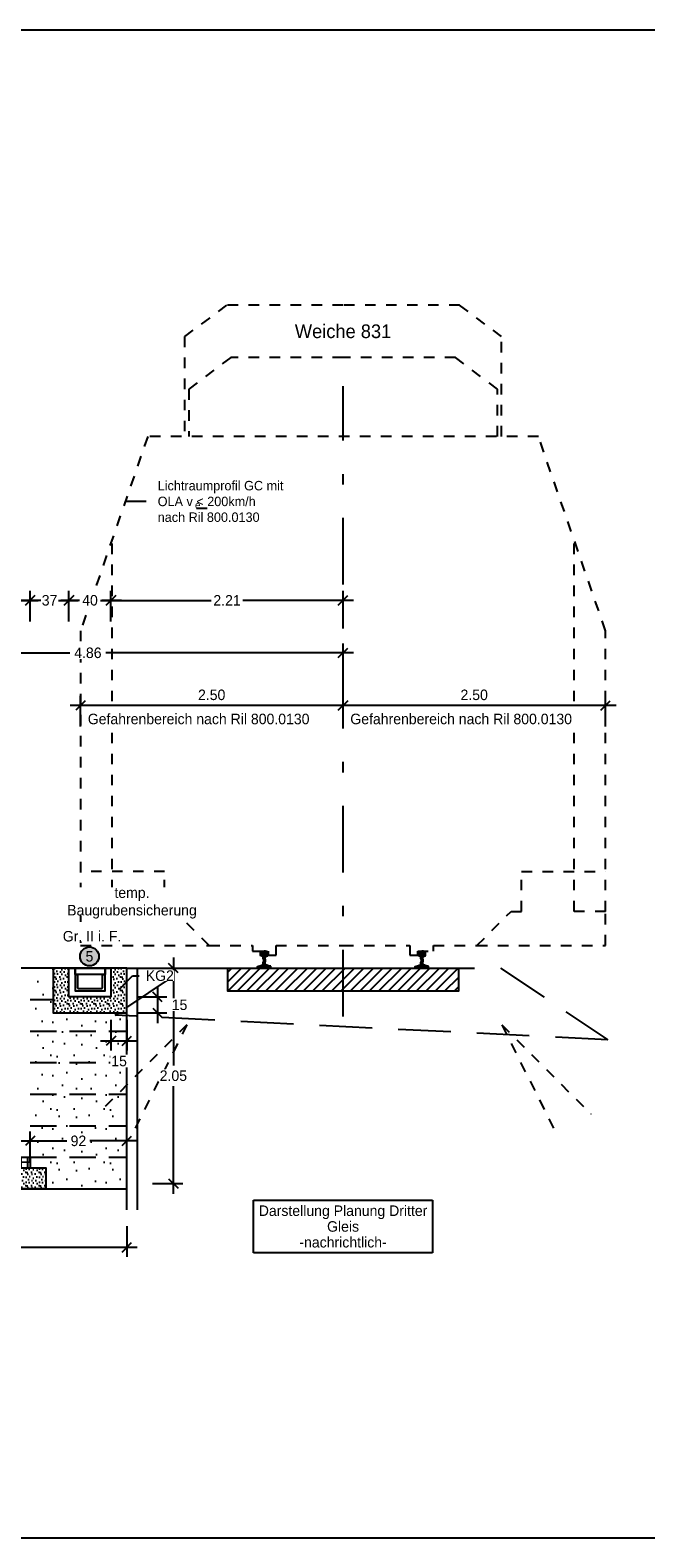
# Model space of a CAD drawing. Header units: metres. Extents: x -8 to 484, y -254 to 116.
# Tile 19 of 172: x 9.42 to 15.28, y 0 to 14.35. Entities that reach past the tile are written whole.
import ezdxf
from ezdxf import colors
from ezdxf.entities.mleader import LeaderData, LeaderLine
from ezdxf.math import Vec2, Vec3

# ---------------------------------------------------------------- set-up
doc = ezdxf.new("R2010")
doc.units = ezdxf.units.M
for name, pattern in [('GESTRICHELT', [0.75, 0.5, -0.25]), ('STRICHLINIE', [0.75, 0.5, -0.25]), ('STRICHPUNKT', [25.4, 12.7, -6.35, 0, -6.35])]:
    doc.linetypes.add(name, pattern=pattern)
doc.layers.add('GTU_A_Ansichtsfenster', color=6, linetype='Continuous', plot=False)
for name, color, linetype in [('GTU_A_Druckbereich', 7, 'STRICHPUNKT'), ('GTU_A_Gleisachse', 7, 'STRICHPUNKT'), ('GTU_A_Lichtraumprofil', 252, 'Continuous'), ('GTU_A_Texte', 7, 'Continuous'), ('GTU_B', 253, 'Continuous'), ('GTU_P', 1, 'Continuous'), ('GTU_P_Baugrube', 11, 'Continuous'), ('GTU_P_Baugrube_Bemaßung', 11, 'Continuous'), ('GTU_P_Baugrube_Beschriftung', 11, 'Continuous'), ('GTU_P_Bemaßung', 1, 'Continuous'), ('GTU_P_Beschriftung', 1, 'Continuous'), ('GTU_P_Dritter', 191, 'Continuous'), ('GTU_P_Dritter_Bemaßung', 191, 'Continuous'), ('GTU_P_Dritter_Beschriftung', 191, 'Continuous')]:
    doc.layers.add(name, color=color, linetype=linetype)
doc.styles.add('PROVI', font='PROVI.SHX')
doc.dimstyles.new('1zu50', dxfattribs={"dimscale": 0.5, "dimtxt": 0.2, "dimasz": 0.18, "dimexe": 0.18, "dimexo": 0.02, "dimgap": 0.09, "dimtad": 0, "dimtih": 1, "dimtoh": 1, "dimzin": 4, "dimdsep": 46, "dimtxsty": 'PROVI', "dimblk1": 'OBLIQUE', "dimblk2": 'OBLIQUE', "dimsah": 1, "dimcen": 0.3, "dimdle": 0.2, "dimclrd": 256, "dimclre": 256, "dimclrt": 256, "dimadec": 0, "dimazin": 0, "dimtfac": 1, "dimtdec": 4, "dimtofl": 0, "dimtmove": 2, "dimatfit": 3, "dimldrblk": 'NONE', "dimfxl": 0.4, "dimfxlon": 1, "dimtfill": 1, "dimtfillclr": 256, "dimtolj": 1, "dimtzin": 0, "dimlwd": -1, "dimlwe": -1, "dimarcsym": 0})
doc.dimstyles.new('1zu50 (cm)', dxfattribs={"dimscale": 0.5, "dimtxt": 0.2, "dimasz": 0.18, "dimexe": 0.18, "dimexo": 0.02, "dimgap": 0.09, "dimtad": 0, "dimtih": 1, "dimtoh": 1, "dimdec": 0, "dimlfac": 100, "dimzin": 4, "dimdsep": 46, "dimtxsty": 'PROVI', "dimblk1": 'OBLIQUE', "dimblk2": 'OBLIQUE', "dimsah": 1, "dimcen": 0.3, "dimdle": 0.2, "dimclrd": 256, "dimclre": 256, "dimclrt": 256, "dimadec": 0, "dimazin": 0, "dimtfac": 1, "dimtdec": 4, "dimtofl": 0, "dimtmove": 2, "dimatfit": 3, "dimldrblk": 'NONE', "dimfxl": 0.4, "dimfxlon": 1, "dimtfill": 1, "dimtfillclr": 256, "dimtolj": 1, "dimtzin": 0, "dimlwd": -1, "dimlwe": -1, "dimarcsym": 0})

# ---------------------------------------------------------------- blocks, each defined once
blk = doc.blocks.new('Lira_250m GC mit_Ola')
at = {"layer": 'GTU_A_Lichtraumprofil', "linetype": 'ByBlock', "lineweight": -3, "ltscale": 5}
blk.add_line((-1.125, 4.281), (-1.325, 4.281), dxfattribs=at)
at = {"layer": 'GTU_A_Lichtraumprofil', "linetype": 'STRICHLINIE', "ltscale": 0.2}
for points in [[(2.26, 4.9), (2.26, 5.85), (1.86, 6.15), (0.75, 6.15), (-0.36, 6.15), (-0.76, 5.85), (-0.76, 4.9)], [(2.22, 4.9), (2.22, 5.35), (1.82, 5.65), (0.75, 5.65), (-0.32, 5.65), (-0.72, 5.35), (-0.72, 4.9)], [(0.75, 0.055), (1.387, 0.055), (1.387, -0.038), (1.462, -0.038), (1.462, 0), (1.612, 0), (1.612, 0.055), (2.025, 0.055), (3.25, 0.055), (3.25, 0.38), (3.25, 3.05), (2.61, 4.9), (-1.11, 4.9), (-1.75, 3.05), (-1.75, 0.38), (-1.75, 0.055), (-0.525, 0.055), (-0.113, 0.055), (-0.113, 0), (0.037, 0), (0.037, -0.038), (0.112, -0.038), (0.112, 0.055), (0.75, 0.055)], [(-1.75, 0.38), (-1.45, 0.38), (-1.45, 3.917)], [(3.25, 0.38), (2.95, 0.38), (2.95, 3.917)], [(-0.525, 0.055), (-0.85, 0.38), (-0.95, 0.38), (-0.95, 0.76), (-1.75, 0.76)], [(2.025, 0.055), (2.35, 0.38), (2.45, 0.38), (2.45, 0.76), (3.25, 0.76)]]:
    blk.add_lwpolyline(points, dxfattribs=at)
at = {"layer": 'GTU_A_Lichtraumprofil', "insert": (-1.015, 4.281), "char_height": 0.09, "width": 1.37529, "attachment_point": 4, "style": 'PROVI', "bg_fill": 3, "box_fill_scale": 1, "bg_fill_color": 256, "bg_fill_true_color": 13158600, "bg_fill_transparency": 0}
blk.add_mtext('Lichtraumprofil GC mit OLA v {\\L<} 200km/h\\Pnach Ril 800.0130', dxfattribs=at)
at = {"layer": 'GTU_A_Lichtraumprofil', "insert": (-0.66, 4.246), "char_height": 0.07, "width": 0.01827, "attachment_point": 4, "style": 'PROVI'}
blk.add_mtext('e', dxfattribs=at)
blk = doc.blocks.new('S54')
at = {"color": 0}
for p, q in [((-0.034, 0.119), (0.002, 0.154)), ((-0.034, 0.128), (-0.007, 0.154)), ((-0.034, 0.14), (-0.032, 0.145)), ((-0.034, 0.136), (-0.016, 0.153)), ((-0.032, 0.111), (0.011, 0.154)), ((-0.032, 0.145), (-0.031, 0.147)), ((-0.031, 0.147), (-0.03, 0.149)), ((-0.03, 0.149), (-0.028, 0.151)), ((-0.028, 0.151), (-0.025, 0.152)), ((-0.026, 0.109), (0.019, 0.153)), ((-0.025, 0.152), (-0.024, 0.152)), ((-0.024, 0.152), (-0.021, 0.153)), ((-0.021, 0.153), (-0.017, 0.153)), ((-0.019, 0.106), (0.026, 0.151)), ((-0.017, 0.153), (-0.014, 0.154)), ((-0.014, 0.154), (-0.01, 0.154)), ((-0.013, 0.103), (0.031, 0.148)), ((-0.01, 0.154), (-0.006, 0.154)), ((-0.006, 0.154), (-0.003, 0.154)), ((-0.003, 0.154), (0, 0.154)), ((0.003, 0.154), (0, 0.154)), ((0.006, 0.154), (0.003, 0.154)), ((0.01, 0.154), (0.006, 0.154)), ((0.014, 0.154), (0.01, 0.154)), ((0.017, 0.153), (0.014, 0.154)), ((0.021, 0.153), (0.017, 0.153)), ((0.024, 0.152), (0.021, 0.153)), ((0.025, 0.152), (0.024, 0.152)), ((0.028, 0.151), (0.025, 0.152)), ((0.03, 0.149), (0.028, 0.151)), ((0.031, 0.147), (0.03, 0.149)), ((0.032, 0.145), (0.031, 0.147)), ((0.033, 0.14), (0.032, 0.145)), ((-0.063, 0.001), (-0.051, 0.013)), ((-0.063, 0.01), (-0.062, 0.011)), ((-0.063, 0), (-0.063, 0.01)), ((-0.063, 0), (0.062, 0)), ((-0.062, 0.011), (-0.061, 0.012)), ((-0.061, 0.012), (-0.06, 0.012)), ((-0.06, 0.012), (-0.045, 0.013)), ((-0.055, 0), (-0.04, 0.015)), ((-0.046, 0), (-0.026, 0.02)), ((-0.045, 0.013), (-0.042, 0.014)), ((-0.042, 0.014), (-0.016, 0.024)), ((-0.037, 0), (0.009, 0.046)), ((-0.034, 0.116), (-0.034, 0.14)), ((-0.033, 0.112), (-0.034, 0.116)), ((-0.033, 0.111), (-0.033, 0.112)), ((-0.031, 0.111), (-0.033, 0.111)), ((-0.015, 0.105), (-0.031, 0.111)), ((-0.028, 0), (0.01, 0.038)), ((-0.019, 0), (0.011, 0.031)), ((-0.016, 0.024), (-0.014, 0.025)), ((-0.014, 0.104), (-0.015, 0.105)), ((-0.013, 0.103), (-0.014, 0.104)), ((-0.014, 0.025), (-0.012, 0.026)), ((-0.012, 0.102), (-0.013, 0.103)), ((-0.011, 0.1), (-0.012, 0.102)), ((-0.012, 0.027), (-0.011, 0.031)), ((-0.012, 0.026), (-0.012, 0.027)), ((-0.011, 0.097), (0.033, 0.141)), ((-0.01, 0.097), (-0.011, 0.1)), ((-0.011, 0.031), (-0.01, 0.038)), ((-0.011, 0), (0.014, 0.025)), ((-0.01, 0.095), (-0.01, 0.097)), ((-0.009, 0.091), (-0.01, 0.095)), ((-0.01, 0.036), (0.008, 0.054)), ((-0.01, 0.038), (-0.009, 0.046)), ((-0.009, 0.09), (0.033, 0.133)), ((-0.009, 0.085), (-0.009, 0.091)), ((-0.008, 0.079), (-0.009, 0.085)), ((-0.009, 0.046), (0.008, 0.063)), ((-0.009, 0.046), (-0.008, 0.053)), ((-0.008, 0.082), (0.033, 0.124)), ((-0.008, 0.073), (0.009, 0.091)), ((-0.008, 0.065), (0.008, 0.081)), ((-0.008, 0.079), (-0.008, 0.053)), ((-0.008, 0.056), (0.008, 0.072)), ((-0.002, 0), (0.02, 0.022)), ((0.007, 0), (0.027, 0.02)), ((0.008, 0.079), (0.009, 0.085)), ((0.008, 0.079), (0.008, 0.053)), ((0.009, 0.046), (0.008, 0.053)), ((0.009, 0.091), (0.01, 0.095)), ((0.009, 0.085), (0.009, 0.091)), ((0.01, 0.038), (0.009, 0.046)), ((0.01, 0.097), (0.011, 0.1)), ((0.01, 0.095), (0.01, 0.097)), ((0.011, 0.031), (0.01, 0.038)), ((0.011, 0.1), (0.012, 0.102)), ((0.012, 0.027), (0.011, 0.031)), ((0.012, 0.102), (0.013, 0.103)), ((0.012, 0.026), (0.012, 0.027)), ((0.014, 0.025), (0.012, 0.026)), ((0.013, 0.103), (0.014, 0.104)), ((0.014, 0.104), (0.015, 0.105)), ((0.016, 0.024), (0.014, 0.025)), ((0.015, 0.105), (0.031, 0.111)), ((0.042, 0.014), (0.016, 0.024)), ((0.016, 0), (0.033, 0.017)), ((0.025, 0), (0.04, 0.015)), ((0.028, 0.109), (0.033, 0.115)), ((0.031, 0.111), (0.033, 0.111)), ((0.033, 0.116), (0.033, 0.14)), ((0.033, 0.112), (0.033, 0.116)), ((0.033, 0.111), (0.033, 0.112)), ((0.034, 0), (0.046, 0.013)), ((0.045, 0.013), (0.042, 0.014)), ((0.042, 0), (0.054, 0.012)), ((0.06, 0.012), (0.045, 0.013)), ((0.061, 0.012), (0.06, 0.012)), ((0.06, 0), (0.062, 0.003)), ((0.062, 0.011), (0.061, 0.012)), ((0.062, 0.01), (0.062, 0.011)), ((0.062, 0.011), (0.062, 0.011)), ((0.062, 0), (0.062, 0.01))]:
    blk.add_line(p, q, dxfattribs=at)
blk = doc.blocks.new('Druckbereich')
at = {"layer": 'GTU_A_Druckbereich', "linetype": 'STRICHLINIE', "ltscale": 0.2}
for p, q in [((-0.738, -0.7), (-1.586, -1.549)), ((-0.738, -0.7), (-1.274, -1.773)), ((2.262, -0.7), (3.111, -1.549)), ((2.262, -0.7), (2.799, -1.773))]:
    blk.add_line(p, q, dxfattribs=at)
blk = doc.blocks.new('_OBLIQUE')
at = {"color": 0, "linetype": 'ByBlock'}
blk.add_line((-0.5, -0.5), (0.5, 0.5), dxfattribs=at)
blk = doc.blocks.new('*D154')
at = {"layer": 'Defpoints', "color": 0, "linetype": 'Continuous'}
for p in [(12.395, 7.923), (12.395, 5.638), (14.895, 5.638)]:
    blk.add_point(p, dxfattribs=at)
at = {"layer": 'GTU_P_Dritter_Bemaßung'}
for p, q in [((14.995, 7.923), (12.295, 7.923)), ((12.395, 7.723), (12.395, 8.013)), ((14.895, 7.723), (14.895, 8.013))]:
    blk.add_line(p, q, dxfattribs=at)
at = {"layer": 'GTU_P_Dritter_Bemaßung', "linetype": 'Continuous', "xscale": 0.09, "yscale": 0.09, "zscale": 0.09, "rotation": 180}
blk.add_blockref('_OBLIQUE', (12.395, 7.923), dxfattribs=at)
at = {"layer": 'GTU_P_Dritter_Bemaßung', "linetype": 'Continuous', "xscale": 0.09, "yscale": 0.09, "zscale": 0.09}
blk.add_blockref('_OBLIQUE', (14.895, 7.923), dxfattribs=at)
at = {"layer": 'GTU_P_Dritter_Bemaßung', "linetype": 'Continuous', "insert": (13.644, 8.023), "char_height": 0.1, "attachment_point": 5, "style": 'PROVI', "bg_fill": 3, "box_fill_scale": 1.1, "bg_fill_color": 256, "bg_fill_true_color": 13158600, "bg_fill_transparency": 0}
blk.add_mtext('\\A1;2.50', dxfattribs=at)
blk = doc.blocks.new('_None')
blk = doc.blocks.new('*D155')
at = {"layer": 'Defpoints', "color": 0, "linetype": 'Continuous'}
for p in [(12.395, 8.423), (7.535, 5.453), (12.395, 5.423)]:
    blk.add_point(p, dxfattribs=at)
at = {"layer": 'GTU_P_Dritter_Bemaßung', "linetype": 'Continuous'}
for p, q in [((7.535, 8.223), (7.535, 8.513)), ((12.395, 8.223), (12.395, 8.513)), ((7.435, 8.423), (9.794, 8.423)), ((12.495, 8.423), (10.136, 8.423))]:
    blk.add_line(p, q, dxfattribs=at)
at = {"layer": 'GTU_P_Dritter_Bemaßung', "linetype": 'Continuous', "xscale": 0.09, "yscale": 0.09, "zscale": 0.09, "rotation": 180}
blk.add_blockref('_OBLIQUE', (7.535, 8.423), dxfattribs=at)
at = {"layer": 'GTU_P_Dritter_Bemaßung', "linetype": 'Continuous', "xscale": 0.09, "yscale": 0.09, "zscale": 0.09}
blk.add_blockref('_OBLIQUE', (12.395, 8.423), dxfattribs=at)
at = {"layer": 'GTU_P_Dritter_Bemaßung', "linetype": 'Continuous', "insert": (9.965, 8.423), "char_height": 0.1, "attachment_point": 5, "style": 'PROVI', "bg_fill": 3, "box_fill_scale": 1.1, "bg_fill_color": 256, "bg_fill_true_color": 13158600, "bg_fill_transparency": 0}
blk.add_mtext('\\A1;4.86', dxfattribs=at)
blk = doc.blocks.new('TU_QP_Auflager aus Kiessand KS Gr V')
blk.add_lwpolyline([(2572782.22, 5641190.928), (2572782.22, 5641191.128), (2572783.52, 5641191.128), (2572783.52, 5641190.928)], close=True)
blk = doc.blocks.new('GTU_QP_KTB_Kabelaufbauschacht Gr V Bodenplatte')
at = {"layer": 'GTU_P'}
h = blk.add_hatch(dxfattribs=at)
h.set_pattern_fill('ANSI37', color=256, scale=0.02, angle=45)
h.set_pattern_definition([(90, (-2572767.78239, -5641189.54819), (-0.0635, 6.2e-12), []), (180, (-2572767.78239, -5641189.54819), (-6.2e-12, -0.0635), [])])
h.paths.add_polyline_path([(1, -0.1), (1, 0), (0.88, 0), (0.88, 0.01), (0.12, 0.01), (0.12, 0), (0, 0), (0, -0.1)])
h = blk.add_hatch(dxfattribs=at)
h.set_pattern_fill('DOTS2', color=256, scale=0.005, style=0)
h.set_pattern_definition([(0, (298.56619, -62.68919), (0, 0.127), [0, -0.127]), (0, (298.60683, -62.68665), (0, 0.127), [0, -0.127]), (0, (298.58397, -62.65871), (0, 0.127), [0, -0.127]), (0, (298.61191, -62.63839), (0, 0.127), [0, -0.127]), (0, (298.57889, -62.63077), (0, 0.127), [0, -0.127]), (0, (298.58905, -62.60029), (0, 0.127), [0, -0.127]), (0, (298.57127, -62.57743), (0, 0.127), [0, -0.127]), (0, (298.61191, -62.57997), (0, 0.127), [0, -0.127]), (0, (298.64239, -62.57489), (0, 0.127), [0, -0.127]), (0, (298.65763, -62.60537), (0, 0.127), [0, -0.127]), (0, (298.68303, -62.60791), (0, 0.127), [0, -0.127]), (0, (298.68303, -62.65363), (0, 0.127), [0, -0.127]), (0, (298.66017, -62.66887), (0, 0.127), [0, -0.127]), (0, (298.62461, -62.66125), (0, 0.127), [0, -0.127]), (0, (298.64747, -62.63839), (0, 0.127), [0, -0.127]), (0, (298.62461, -62.61553), (0, 0.127), [0, -0.127]), (0, (298.67795, -62.68665), (0, 0.127), [0, -0.127])])
h.paths.add_polyline_path([(-0.15, -0.1), (-0.15, -0.3), (1.15, -0.3), (1.15, -0.1)])
for p, q in [((0, 0), (0, -0.1)), ((0, 0), (0.12, 0)), ((0.12, 0.01), (0.88, 0.01)), ((0.88, 0), (1, 0)), ((1, 0), (1, -0.1)), ((0, -0.1), (1, -0.1))]:
    blk.add_line(p, q, dxfattribs=at)
at = {"layer": 'GTU_P', "linetype": 'GESTRICHELT'}
for p, q in [((0.411, 0.01), (0.411, -0.1)), ((0.549, 0.01), (0.549, -0.1))]:
    blk.add_line(p, q, dxfattribs=at)
at = {"layer": 'GTU_P', "rotation": 359.9999999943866}
blk.add_blockref('TU_QP_Auflager aus Kiessand KS Gr V', (-2572782.37, -5641191.228), dxfattribs=at)
at = {"layer": 'GTU_P', "insert": (0.5, -0.2), "char_height": 0.1, "width": 0.26169, "attachment_point": 5, "style": 'PROVI', "bg_fill": 3, "box_fill_scale": 1, "bg_fill_color": 256, "bg_fill_true_color": 13158600, "bg_fill_transparency": 0}
blk.add_mtext('KG2', dxfattribs=at)
blk = doc.blocks.new('*D161')
at = {"layer": 'Defpoints', "color": 0, "linetype": 'Continuous'}
for p in [(10.185, 8.923), (10.185, 5.423), (12.395, 5.423)]:
    blk.add_point(p, dxfattribs=at)
at = {"layer": 'GTU_P_Bemaßung', "linetype": 'Continuous'}
for p, q in [((10.085, 8.923), (11.138, 8.923)), ((10.185, 8.723), (10.185, 9.013)), ((12.495, 8.923), (11.442, 8.923)), ((12.395, 8.723), (12.395, 9.013))]:
    blk.add_line(p, q, dxfattribs=at)
at = {"layer": 'GTU_P_Bemaßung', "linetype": 'Continuous', "xscale": 0.09, "yscale": 0.09, "zscale": 0.09, "rotation": 180}
blk.add_blockref('_OBLIQUE', (10.185, 8.923), dxfattribs=at)
at = {"layer": 'GTU_P_Bemaßung', "linetype": 'Continuous', "xscale": 0.09, "yscale": 0.09, "zscale": 0.09}
blk.add_blockref('_OBLIQUE', (12.395, 8.923), dxfattribs=at)
at = {"layer": 'GTU_P_Bemaßung', "linetype": 'Continuous', "insert": (11.29, 8.923), "char_height": 0.1, "attachment_point": 5, "style": 'PROVI', "bg_fill": 3, "box_fill_scale": 1.1, "bg_fill_color": 256, "bg_fill_true_color": 13158600, "bg_fill_transparency": 0}
blk.add_mtext('\\A1;2.21', dxfattribs=at)
blk = doc.blocks.new('*D162')
at = {"layer": 'Defpoints', "color": 0, "linetype": 'Continuous'}
for p in [(9.785, 8.923), (9.785, 5.423), (10.185, 5.423)]:
    blk.add_point(p, dxfattribs=at)
at = {"layer": 'GTU_P_Bemaßung', "linetype": 'Continuous'}
for p, q in [((9.685, 8.923), (9.873, 8.923)), ((9.785, 8.723), (9.785, 9.013)), ((10.285, 8.923), (10.097, 8.923)), ((10.185, 8.723), (10.185, 9.013))]:
    blk.add_line(p, q, dxfattribs=at)
at = {"layer": 'GTU_P_Bemaßung', "linetype": 'Continuous', "xscale": 0.09, "yscale": 0.09, "zscale": 0.09, "rotation": 180}
blk.add_blockref('_OBLIQUE', (9.785, 8.923), dxfattribs=at)
at = {"layer": 'GTU_P_Bemaßung', "linetype": 'Continuous', "xscale": 0.09, "yscale": 0.09, "zscale": 0.09}
blk.add_blockref('_OBLIQUE', (10.185, 8.923), dxfattribs=at)
at = {"layer": 'GTU_P_Bemaßung', "linetype": 'Continuous', "insert": (9.985, 8.923), "char_height": 0.1, "attachment_point": 5, "style": 'PROVI', "bg_fill": 3, "box_fill_scale": 1.1, "bg_fill_color": 256, "bg_fill_true_color": 13158600, "bg_fill_transparency": 0}
blk.add_mtext('\\A1;40', dxfattribs=at)
blk = doc.blocks.new('*D163')
at = {"layer": 'Defpoints', "color": 0, "linetype": 'Continuous'}
for p in [(9.415, 8.923), (9.415, 5.423), (9.785, 5.423)]:
    blk.add_point(p, dxfattribs=at)
at = {"layer": 'GTU_P_Bemaßung', "linetype": 'Continuous'}
for p, q in [((9.315, 8.923), (9.492, 8.923)), ((9.415, 8.723), (9.415, 9.013)), ((9.885, 8.923), (9.708, 8.923)), ((9.785, 8.723), (9.785, 9.013))]:
    blk.add_line(p, q, dxfattribs=at)
at = {"layer": 'GTU_P_Bemaßung', "linetype": 'Continuous', "xscale": 0.09, "yscale": 0.09, "zscale": 0.09, "rotation": 180}
blk.add_blockref('_OBLIQUE', (9.415, 8.923), dxfattribs=at)
at = {"layer": 'GTU_P_Bemaßung', "linetype": 'Continuous', "xscale": 0.09, "yscale": 0.09, "zscale": 0.09}
blk.add_blockref('_OBLIQUE', (9.785, 8.923), dxfattribs=at)
at = {"layer": 'GTU_P_Bemaßung', "linetype": 'Continuous', "insert": (9.6, 8.923), "char_height": 0.1, "attachment_point": 5, "style": 'PROVI', "bg_fill": 3, "box_fill_scale": 1.1, "bg_fill_color": 256, "bg_fill_true_color": 13158600, "bg_fill_transparency": 0}
blk.add_mtext('\\A1;37', dxfattribs=at)
blk = doc.blocks.new('*D164')
at = {"layer": 'Defpoints', "color": 0, "linetype": 'Continuous'}
for p in [(8.415, 8.923), (8.415, 5.423), (9.415, 5.423)]:
    blk.add_point(p, dxfattribs=at)
at = {"layer": 'GTU_P_Bemaßung', "linetype": 'Continuous'}
for p, q in [((8.315, 8.923), (8.764, 8.923)), ((8.415, 8.723), (8.415, 9.013)), ((9.515, 8.923), (9.066, 8.923)), ((9.415, 8.723), (9.415, 9.013))]:
    blk.add_line(p, q, dxfattribs=at)
at = {"layer": 'GTU_P_Bemaßung', "linetype": 'Continuous', "xscale": 0.09, "yscale": 0.09, "zscale": 0.09, "rotation": 180}
blk.add_blockref('_OBLIQUE', (8.415, 8.923), dxfattribs=at)
at = {"layer": 'GTU_P_Bemaßung', "linetype": 'Continuous', "xscale": 0.09, "yscale": 0.09, "zscale": 0.09}
blk.add_blockref('_OBLIQUE', (9.415, 8.923), dxfattribs=at)
at = {"layer": 'GTU_P_Bemaßung', "linetype": 'Continuous', "insert": (8.915, 8.923), "char_height": 0.1, "attachment_point": 5, "style": 'PROVI', "bg_fill": 3, "box_fill_scale": 1.1, "bg_fill_color": 256, "bg_fill_true_color": 13158600, "bg_fill_transparency": 0}
blk.add_mtext('\\A1;1.00', dxfattribs=at)
blk = doc.blocks.new('*D167')
at = {"layer": 'Defpoints', "color": 0, "linetype": 'Continuous'}
for p in [(10.185, 5.148), (10.335, 4.998), (10.628, 4.998)]:
    blk.add_point(p, dxfattribs=at)
at = {"layer": 'GTU_P_Bemaßung', "linetype": 'Continuous'}
for p, q in [((10.628, 5.248), (10.628, 4.898)), ((10.428, 5.148), (10.718, 5.148)), ((10.428, 4.998), (10.718, 4.998))]:
    blk.add_line(p, q, dxfattribs=at)
at = {"layer": 'GTU_P_Bemaßung', "linetype": 'Continuous', "xscale": 0.09, "yscale": 0.09, "zscale": 0.09}
for p, rotation in [((10.628, 5.148), 90), ((10.628, 4.998), 270)]:
    blk.add_blockref('_OBLIQUE', p, dxfattribs=dict(at, rotation=rotation))
at = {"layer": 'GTU_P_Bemaßung', "linetype": 'Continuous', "insert": (10.838, 5.073), "char_height": 0.1, "attachment_point": 5, "style": 'PROVI', "bg_fill": 3, "box_fill_scale": 1.1, "bg_fill_color": 256, "bg_fill_true_color": 13158600, "bg_fill_transparency": 0}
blk.add_mtext('\\A1;15', dxfattribs=at)
blk = doc.blocks.new('*D168')
at = {"layer": 'Defpoints', "color": 0, "linetype": 'Continuous'}
for p in [(10.185, 5.148), (10.335, 5.148), (10.335, 4.73)]:
    blk.add_point(p, dxfattribs=at)
at = {"layer": 'GTU_P_Bemaßung', "linetype": 'Continuous'}
for p, q in [((10.185, 4.93), (10.185, 4.64)), ((10.335, 4.93), (10.335, 4.64)), ((10.085, 4.73), (10.435, 4.73))]:
    blk.add_line(p, q, dxfattribs=at)
at = {"layer": 'GTU_P_Bemaßung', "linetype": 'Continuous', "xscale": 0.09, "yscale": 0.09, "zscale": 0.09, "rotation": 180}
blk.add_blockref('_OBLIQUE', (10.185, 4.73), dxfattribs=at)
at = {"layer": 'GTU_P_Bemaßung', "linetype": 'Continuous', "xscale": 0.09, "yscale": 0.09, "zscale": 0.09}
blk.add_blockref('_OBLIQUE', (10.335, 4.73), dxfattribs=at)
at = {"layer": 'GTU_P_Bemaßung', "linetype": 'Continuous', "insert": (10.262, 4.538), "char_height": 0.1, "attachment_point": 5, "style": 'PROVI', "bg_fill": 3, "box_fill_scale": 1.1, "bg_fill_color": 256, "bg_fill_true_color": 13158600, "bg_fill_transparency": 0}
blk.add_mtext('\\A1;15', dxfattribs=at)
blk = doc.blocks.new('*D214')
at = {"layer": 'Defpoints', "color": 0, "linetype": 'Continuous'}
for p in [(9.895, 7.923), (9.895, 5.638), (12.395, 5.638)]:
    blk.add_point(p, dxfattribs=at)
at = {"layer": 'GTU_P_Dritter_Bemaßung'}
for p, q in [((12.495, 7.923), (9.795, 7.923)), ((9.895, 7.723), (9.895, 8.013)), ((12.395, 7.723), (12.395, 8.013))]:
    blk.add_line(p, q, dxfattribs=at)
at = {"layer": 'GTU_P_Dritter_Bemaßung', "linetype": 'Continuous', "xscale": 0.09, "yscale": 0.09, "zscale": 0.09, "rotation": 180}
blk.add_blockref('_OBLIQUE', (9.895, 7.923), dxfattribs=at)
at = {"layer": 'GTU_P_Dritter_Bemaßung', "linetype": 'Continuous', "xscale": 0.09, "yscale": 0.09, "zscale": 0.09}
blk.add_blockref('_OBLIQUE', (12.395, 7.923), dxfattribs=at)
at = {"layer": 'GTU_P_Dritter_Bemaßung', "linetype": 'Continuous', "insert": (11.144, 8.023), "char_height": 0.1, "attachment_point": 5, "style": 'PROVI', "bg_fill": 3, "box_fill_scale": 1.1, "bg_fill_color": 256, "bg_fill_true_color": 13158600, "bg_fill_transparency": 0}
blk.add_mtext('\\A1;2.50', dxfattribs=at)
blk = doc.blocks.new('*D219')
at = {"layer": 'Defpoints', "color": 0, "linetype": 'Continuous'}
for p in [(9.415, 3.778), (9.415, 3.573), (10.335, 3.573)]:
    blk.add_point(p, dxfattribs=at)
at = {"layer": 'GTU_P_Baugrube_Bemaßung', "linetype": 'Continuous'}
for p, q in [((9.315, 3.778), (9.766, 3.778)), ((9.415, 3.583), (9.415, 3.868)), ((10.435, 3.778), (9.984, 3.778)), ((10.335, 3.583), (10.335, 3.868))]:
    blk.add_line(p, q, dxfattribs=at)
at = {"layer": 'GTU_P_Baugrube_Bemaßung', "linetype": 'Continuous', "xscale": 0.09, "yscale": 0.09, "zscale": 0.09, "rotation": 180}
blk.add_blockref('_OBLIQUE', (9.415, 3.778), dxfattribs=at)
at = {"layer": 'GTU_P_Baugrube_Bemaßung', "linetype": 'Continuous', "xscale": 0.09, "yscale": 0.09, "zscale": 0.09}
blk.add_blockref('_OBLIQUE', (10.335, 3.778), dxfattribs=at)
at = {"layer": 'GTU_P_Baugrube_Bemaßung', "linetype": 'Continuous', "insert": (9.875, 3.778), "char_height": 0.1, "attachment_point": 5, "style": 'PROVI', "bg_fill": 3, "box_fill_scale": 1.1, "bg_fill_color": 256, "bg_fill_true_color": 13158600, "bg_fill_transparency": 0}
blk.add_mtext('\\A1;92', dxfattribs=at)
blk = doc.blocks.new('*D220')
at = {"layer": 'Defpoints', "color": 0, "linetype": 'Continuous'}
for p in [(0.735, 3.323), (10.335, 3.323), (10.335, 2.765)]:
    blk.add_point(p, dxfattribs=at)
at = {"layer": 'GTU_P_Baugrube_Bemaßung', "linetype": 'Continuous'}
for p, q in [((0.735, 2.965), (0.735, 2.675)), ((10.335, 2.965), (10.335, 2.675)), ((0.635, 2.765), (5.372, 2.765)), ((10.435, 2.765), (5.698, 2.765))]:
    blk.add_line(p, q, dxfattribs=at)
at = {"layer": 'GTU_P_Baugrube_Bemaßung', "linetype": 'Continuous', "xscale": 0.09, "yscale": 0.09, "zscale": 0.09, "rotation": 180}
blk.add_blockref('_OBLIQUE', (0.735, 2.765), dxfattribs=at)
at = {"layer": 'GTU_P_Baugrube_Bemaßung', "linetype": 'Continuous', "xscale": 0.09, "yscale": 0.09, "zscale": 0.09}
blk.add_blockref('_OBLIQUE', (10.335, 2.765), dxfattribs=at)
at = {"layer": 'GTU_P_Baugrube_Bemaßung', "linetype": 'Continuous', "insert": (5.535, 2.765), "char_height": 0.1, "attachment_point": 5, "style": 'PROVI', "bg_fill": 3, "box_fill_scale": 1.1, "bg_fill_color": 256, "bg_fill_true_color": 13158600, "bg_fill_transparency": 0}
blk.add_mtext('\\A1;9.60', dxfattribs=at)
blk = doc.blocks.new('*D223')
at = {"layer": 'Defpoints', "color": 0, "linetype": 'Continuous'}
for p in [(10.335, 5.423), (10.335, 3.373), (10.779, 3.373)]:
    blk.add_point(p, dxfattribs=at)
at = {"layer": 'GTU_P_Baugrube_Bemaßung', "linetype": 'Continuous'}
for p, q in [((10.779, 5.523), (10.779, 4.497)), ((10.579, 5.423), (10.869, 5.423)), ((10.779, 3.273), (10.779, 4.299)), ((10.579, 3.373), (10.869, 3.373))]:
    blk.add_line(p, q, dxfattribs=at)
at = {"layer": 'GTU_P_Baugrube_Bemaßung', "linetype": 'Continuous', "xscale": 0.09, "yscale": 0.09, "zscale": 0.09}
for p, rotation in [((10.779, 5.423), 90), ((10.779, 3.373), 270)]:
    blk.add_blockref('_OBLIQUE', p, dxfattribs=dict(at, rotation=rotation))
at = {"layer": 'GTU_P_Baugrube_Bemaßung', "linetype": 'Continuous', "insert": (10.779, 4.398), "char_height": 0.1, "attachment_point": 5, "style": 'PROVI', "bg_fill": 3, "box_fill_scale": 1.1, "bg_fill_color": 256, "bg_fill_true_color": 13158600, "bg_fill_transparency": 0}
blk.add_mtext('\\A1;2.05', dxfattribs=at)

msp = doc.modelspace()

# ---------------------------------------------------------------- hatches: boundary and pattern name
at = {"layer": 'GTU_P', "linetype": 'Continuous'}
h = msp.add_hatch(dxfattribs=at)
h.set_pattern_fill('DOTS2', color=256, scale=0.005, style=0)
h.paths.add_polyline_path([(9.785, 5.423), (9.635, 5.423), (9.635, 4.998), (10.335, 4.998), (10.335, 5.423), (10.185, 5.423), (10.185, 5.148), (9.785, 5.148)])
at = {"layer": 'GTU_P_Baugrube', "linetype": 'Continuous', "transparency": 33554687}
h = msp.add_hatch(dxfattribs=at)
h.set_pattern_fill('DOTS2', color=256, scale=0.02, style=0)
h.paths.add_polyline_path([(1.335, 3.523), (1.335, 3.623), (0.735, 3.623), (0.735, 3.323), (1.185, 3.323), (1.185, 3.523)])
h.paths.add_polyline_path([(1.335, 3.623), (1.335, 3.923), (0.735, 3.923), (0.735, 3.623)])
h.paths.add_polyline_path([(1.335, 4.223), (0.735, 4.223), (0.735, 3.923), (1.335, 3.923), (1.335, 4.023)])
h.paths.add_polyline_path([(1.335, 4.423), (1.335, 4.523), (0.735, 4.523), (0.735, 4.223), (1.335, 4.223)])
h.paths.add_polyline_path([(1.335, 4.823), (0.735, 4.823), (0.735, 4.523), (1.335, 4.523)])
h.paths.add_polyline_path([(1.335, 4.823), (1.335, 5.123), (0.735, 5.123), (0.735, 4.823)])
h.paths.add_polyline_path([(1.335, 5.223), (1.335, 5.348), (1.335, 5.423), (0.735, 5.423), (0.735, 5.123), (1.335, 5.123)])
h.paths.add_polyline_path([(2.335, 3.623), (2.335, 3.523), (2.485, 3.523), (2.485, 3.323), (8.265, 3.323), (8.265, 3.523), (8.415, 3.523), (8.415, 3.623)])
h.paths.add_polyline_path([(8.415, 3.853), (2.335, 3.853), (2.335, 3.623), (8.415, 3.623)])
h.paths.add_polyline_path([(8.415, 4.423), (8.415, 4.523), (2.335, 4.523), (2.335, 4.423), (2.335, 4.273), (8.415, 4.273)])
h.paths.add_polyline_path([(2.335, 4.823), (2.335, 4.523), (8.415, 4.523), (8.415, 4.823)])
h.paths.add_polyline_path([(8.415, 4.823), (8.415, 5.123), (2.335, 5.123), (2.335, 4.823)])
h.paths.add_polyline_path([(3.5, 5.423), (2.335, 5.423), (2.335, 5.348), (2.335, 5.223), (2.335, 5.123), (8.415, 5.123), (8.415, 5.223), (8.415, 5.348), (8.415, 5.423), (7.55, 5.423), (7.605, 5.313), (3.445, 5.313)])
h.paths.add_polyline_path([(10.335, 3.623), (9.415, 3.623), (9.415, 3.523), (9.565, 3.523), (9.565, 3.323), (10.335, 3.323)])
h.paths.add_polyline_path([(9.415, 3.623), (10.335, 3.623), (10.335, 3.923), (9.415, 3.923)])
h.paths.add_polyline_path([(9.415, 3.923), (10.335, 3.923), (10.335, 4.223), (9.415, 4.223), (9.415, 4.023)])
h.paths.add_polyline_path([(9.415, 4.223), (10.247, 4.223), (10.335, 4.311), (10.335, 4.523), (9.415, 4.523), (9.415, 4.423)])
h.paths.add_polyline_path([(9.415, 4.523), (10.335, 4.523), (10.335, 4.823), (9.415, 4.823)])
h.paths.add_polyline_path([(10.26, 4.998), (9.635, 4.998), (9.635, 5.123), (9.415, 5.123), (9.415, 4.823), (10.335, 4.823), (10.335, 4.969), (10.224, 4.974)])
h.paths.add_polyline_path([(9.415, 5.348), (9.415, 5.223), (9.415, 5.123), (9.635, 5.123), (9.635, 5.423), (9.415, 5.423)])
h.paths.add_polyline_path([(10.26, 4.998), (10.224, 4.974), (10.335, 4.969), (10.335, 4.998)])
at = {"layer": 'GTU_P_Dritter'}
h = msp.add_hatch(dxfattribs=at)
h.set_pattern_fill('ANSI31', color=256, scale=0.02, style=0)
h.set_pattern_definition([(45, (-2.56518, -58.05), (-0.04490128, 0.04490128), [])])
h.paths.add_polyline_path([(13.493, 5.423), (11.297, 5.423), (11.297, 5.203), (13.493, 5.203)])

# ---------------------------------------------------------------- linework, layer by layer
at = {"layer": 'GTU_B', "linetype": 'Continuous'}
msp.add_line((10.335, 5.423), (10.897, 5.423), dxfattribs=at)
at = {"layer": 'GTU_P', "linetype": 'Continuous'}
msp.add_line((10.335, 5.423), (7.55, 5.423), dxfattribs=at)
at = {"layer": 'GTU_P', "linetype": 'Continuous', "flags": 128}
msp.add_lwpolyline([(9.785, 5.423), (9.635, 5.423), (9.635, 4.998), (10.335, 4.998), (10.335, 5.423), (10.185, 5.423)], dxfattribs=at)
at = {"layer": 'GTU_P', "flags": 128}
msp.add_lwpolyline([(9.785, 5.423), (9.843, 5.423), (9.843, 5.363), (9.865, 5.363), (9.865, 5.243, 0.414214), (9.88, 5.228), (10.09, 5.228, 0.414214), (10.105, 5.243), (10.105, 5.363), (10.128, 5.363), (10.128, 5.423), (10.185, 5.423), (10.185, 5.148), (9.785, 5.148), (9.785, 5.423)], format="xyb", dxfattribs=at)
for points in [[(9.843, 5.423), (10.128, 5.423), (10.128, 5.363), (9.843, 5.363), (9.843, 5.423)], [(9.843, 5.363), (9.843, 5.206), (10.128, 5.206), (10.128, 5.363)]]:
    msp.add_lwpolyline(points, dxfattribs=at)
at = {"layer": 'GTU_P_Baugrube', "linetype": 'STRICHLINIE', "ltscale": 0.5}
for p, q in [((9.415, 5.123), (9.635, 5.123)), ((9.415, 4.823), (10.335, 4.823)), ((9.415, 4.523), (10.335, 4.523)), ((9.415, 4.223), (10.335, 4.223))]:
    msp.add_line(p, q, dxfattribs=at)
at = {"layer": 'GTU_P_Dritter', "linetype": 'STRICHLINIE'}
msp.add_lwpolyline([(10.335, 5.048), (10.897, 5.423), (10.897, 5.423), (13.893, 5.423), (14.918, 4.74), (10.224, 4.974), (10.26, 4.998)], dxfattribs=at)
at = {"layer": 'GTU_P_Dritter', "linetype": 'Continuous', "flags": 128}
msp.add_lwpolyline([(11.297, 5.423), (13.493, 5.423), (13.493, 5.203), (11.297, 5.203)], close=True, dxfattribs=at)

# ---------------------------------------------------------------- block references
at = {"layer": 'GTU_A_Lichtraumprofil'}
msp.add_blockref('Lira_250m GC mit_Ola', (11.645, 5.583), dxfattribs=at)

# ---------------------------------------------------------------- next in the draw order: linework, layer by layer
at = {"layer": 'GTU_A_Ansichtsfenster', "linetype": 'Continuous', "flags": 128}
msp.add_lwpolyline([(0, 0), (28.5, 0), (28.5, 14.35), (0, 14.35)], close=True, dxfattribs=at)
at = {"layer": 'GTU_A_Gleisachse', "color": 7, "ltscale": 0.05}
msp.add_line((12.395, 4.963), (12.395, 10.963), dxfattribs=at)

# ---------------------------------------------------------------- next in the draw order: block references
at = {"layer": 'GTU_P_Dritter', "rotation": 359.9999999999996}
for p in [(11.644, 5.429), (13.146, 5.429)]:
    msp.add_blockref('S54', p, dxfattribs=at)

# ---------------------------------------------------------------- next in the draw order: block references
at = {"layer": 'GTU_P'}
msp.add_blockref('GTU_QP_KTB_Kabelaufbauschacht Gr V Bodenplatte', (8.415, 3.623), dxfattribs=at)

# ---------------------------------------------------------------- next in the draw order: texts
at = {"layer": 'GTU_A_Texte', "insert": (12.395, 11.483), "char_height": 0.13, "attachment_point": 5, "style": 'PROVI', "bg_fill": 3, "box_fill_scale": 1, "bg_fill_color": 1, "bg_fill_transparency": 0}
msp.add_mtext('Weiche 831', dxfattribs=at)
at = {"layer": 'GTU_P', "insert": (9.726, 5.776), "char_height": 0.1, "attachment_point": 1, "style": 'PROVI', "bg_fill": 3, "box_fill_scale": 1, "bg_fill_color": 256, "bg_fill_true_color": 13158600, "bg_fill_transparency": 0}
msp.add_mtext('Gr. II i. F.', dxfattribs=at)
at = {"layer": 'GTU_P_Baugrube_Beschriftung', "insert": (10.385, 5.894), "char_height": 0.1, "attachment_point": 8, "style": 'PROVI', "bg_fill": 3, "box_fill_scale": 1, "bg_fill_color": 256, "bg_fill_true_color": 13158600, "bg_fill_transparency": 0}
msp.add_mtext('temp.\\PBaugrubensicherung', dxfattribs=at)
at = {"layer": 'GTU_P_Dritter_Bemaßung', "insert": (12.464, 7.844), "char_height": 0.1, "attachment_point": 1, "line_spacing_factor": 0.9, "style": 'PROVI', "bg_fill": 3, "box_fill_scale": 1.5, "bg_fill_color": 1, "bg_fill_transparency": 0}
msp.add_mtext('Gefahrenbereich nach Ril 800.0130', dxfattribs=at)
at = {"layer": 'GTU_P_Dritter_Beschriftung', "insert": (12.395, 2.963), "char_height": 0.1, "attachment_point": 5, "line_spacing_factor": 0.9, "style": 'PROVI', "bg_fill": 19, "box_fill_scale": 1.5, "bg_fill_color": 1, "bg_fill_transparency": 0}
msp.add_mtext('Darstellung Planung Dritter\\PGleis\\P-nachrichtlich-', dxfattribs=at)

# ---------------------------------------------------------------- next in the draw order: linework, layer by layer
at = {"layer": 'GTU_P_Baugrube'}
msp.add_line((0.735, 3.323), (10.335, 3.323), dxfattribs=at)

# ---------------------------------------------------------------- next in the draw order: dimensions: what is measured, and where the dimension line sits
at = {"layer": 'GTU_P_Baugrube_Bemaßung', "linetype": 'Continuous'}
dim = msp.add_linear_dim(base=(9.415, 3.778), p1=(10.335, 3.573), p2=(9.415, 3.573), dimstyle='1zu50 (cm)', dxfattribs=at)
dim.commit()
dim.dimension.update_dxf_attribs({"geometry": '*D219', "text_midpoint": (9.875, 3.778)})
at = {"layer": 'GTU_P_Dritter_Bemaßung'}
dim = msp.add_linear_dim(base=(12.395, 7.923), p1=(14.895, 5.638), p2=(12.395, 5.638), dimstyle='1zu50', override={"dimclrd": 256, "dimclre": 256, "dimclrt": 256}, dxfattribs=at)
dim.commit()
dim.dimension.update_dxf_attribs({"geometry": '*D154', "text_midpoint": (13.644, 8.023), "dimtype": 160})

# ---------------------------------------------------------------- next in the draw order: linework, layer by layer
at = {"layer": 'GTU_P_Baugrube', "linetype": 'STRICHLINIE', "ltscale": 0.5}
for p, q in [((9.415, 3.923), (10.335, 3.923)), ((9.415, 3.623), (10.335, 3.623))]:
    msp.add_line(p, q, dxfattribs=at)
at = {"layer": 'GTU_P_Baugrube', "linetype": 'Continuous'}
msp.add_lwpolyline([(10.335, 3.123), (10.335, 5.423), (10.435, 5.423), (10.435, 3.123)], dxfattribs=at)

# ---------------------------------------------------------------- next in the draw order: block references
at = {"layer": 'GTU_A_Druckbereich'}
msp.add_blockref('Druckbereich', (11.645, 5.583), dxfattribs=at)

# ---------------------------------------------------------------- next in the draw order: dimensions: what is measured, and where the dimension line sits
at = {"layer": 'GTU_P_Baugrube_Bemaßung', "linetype": 'Continuous'}
dim = msp.add_linear_dim(base=(10.335, 2.765), p1=(0.735, 3.323), p2=(10.335, 3.323), dimstyle='1zu50', dxfattribs=at)
dim.commit()
dim.dimension.update_dxf_attribs({"geometry": '*D220', "text_midpoint": (5.535, 2.765)})
at = {"layer": 'GTU_P_Bemaßung', "linetype": 'Continuous'}
dim = msp.add_linear_dim(base=(10.335, 4.73), p1=(10.185, 5.148), p2=(10.335, 5.148), dimstyle='1zu50 (cm)', dxfattribs=at)
dim.commit()
dim.dimension.update_dxf_attribs({"geometry": '*D168', "text_midpoint": (10.262, 4.538), "dimtype": 160})
at = {"layer": 'GTU_P_Dritter_Bemaßung', "linetype": 'Continuous'}
dim = msp.add_linear_dim(base=(12.395, 8.423), p1=(7.535, 5.453), p2=(12.395, 5.423), dimstyle='1zu50', dxfattribs=at)
dim.commit()
dim.dimension.update_dxf_attribs({"geometry": '*D155', "text_midpoint": (9.965, 8.423)})

# ---------------------------------------------------------------- next in the draw order: texts
at = {"layer": 'GTU_P_Dritter_Bemaßung', "insert": (9.964, 7.844), "char_height": 0.1, "attachment_point": 1, "line_spacing_factor": 0.9, "style": 'PROVI', "bg_fill": 3, "box_fill_scale": 1.5, "bg_fill_color": 1, "bg_fill_transparency": 0}
msp.add_mtext('Gefahrenbereich nach Ril 800.0130', dxfattribs=at)

# ---------------------------------------------------------------- next in the draw order: dimensions: what is measured, and where the dimension line sits
at = {"layer": 'GTU_P_Dritter_Bemaßung'}
dim = msp.add_linear_dim(base=(9.895, 7.923), p1=(12.395, 5.638), p2=(9.895, 5.638), dimstyle='1zu50', override={"dimclrd": 256, "dimclre": 256, "dimclrt": 256}, dxfattribs=at)
dim.commit()
dim.dimension.update_dxf_attribs({"geometry": '*D214', "text_midpoint": (11.144, 8.023), "dimtype": 160})

# ---------------------------------------------------------------- next in the draw order: dimensions: what is measured, and where the dimension line sits
at = {"layer": 'GTU_P_Bemaßung', "linetype": 'Continuous'}
dim = msp.add_linear_dim(base=(10.185, 8.923), p1=(12.395, 5.423), p2=(10.185, 5.423), dimstyle='1zu50', dxfattribs=at)
dim.commit()
dim.dimension.update_dxf_attribs({"geometry": '*D161', "text_midpoint": (11.29, 8.923)})

# ---------------------------------------------------------------- next in the draw order: dimensions: what is measured, and where the dimension line sits
dim = msp.add_linear_dim(base=(9.785, 8.923), p1=(10.185, 5.423), p2=(9.785, 5.423), dimstyle='1zu50 (cm)', dxfattribs=at)
dim.commit()
dim.dimension.update_dxf_attribs({"geometry": '*D162', "text_midpoint": (9.985, 8.923)})

# ---------------------------------------------------------------- next in the draw order: dimensions: what is measured, and where the dimension line sits
at = {"layer": 'GTU_P_Baugrube_Bemaßung', "linetype": 'Continuous'}
dim = msp.add_linear_dim(base=(10.779, 3.373), p1=(10.335, 5.423), p2=(10.335, 3.373), angle=90, dimstyle='1zu50', dxfattribs=at)
dim.commit()
dim.dimension.update_dxf_attribs({"geometry": '*D223', "text_midpoint": (10.779, 4.398)})
at = {"layer": 'GTU_P_Bemaßung', "linetype": 'Continuous'}
dim = msp.add_linear_dim(base=(9.415, 8.923), p1=(9.785, 5.423), p2=(9.415, 5.423), dimstyle='1zu50 (cm)', dxfattribs=at)
dim.commit()
dim.dimension.update_dxf_attribs({"geometry": '*D163', "text_midpoint": (9.6, 8.923)})

# ---------------------------------------------------------------- next in the draw order: hatches: boundary and pattern name
at = {"layer": 'GTU_P_Beschriftung', "true_color": 0xffffff}
msp.add_hatch(color=7, dxfattribs=at).paths.add_polyline_path([(10.07, 5.534, 1), (9.89, 5.534, 1)])

# ---------------------------------------------------------------- next in the draw order: linework, layer by layer
at = {"layer": 'GTU_P_Beschriftung'}
msp.add_circle((9.98, 5.534), 0.09, dxfattribs=at)

# ---------------------------------------------------------------- next in the draw order: texts
at = {"layer": 'GTU_P_Beschriftung', "insert": (9.98, 5.534), "char_height": 0.1, "attachment_point": 5, "style": 'PROVI'}
msp.add_mtext('5', dxfattribs=at)

# ---------------------------------------------------------------- next in the draw order: dimensions: what is measured, and where the dimension line sits
at = {"layer": 'GTU_P_Bemaßung', "linetype": 'Continuous'}
dim = msp.add_linear_dim(base=(8.415, 8.923), p1=(9.415, 5.423), p2=(8.415, 5.423), dimstyle='1zu50', dxfattribs=at)
dim.commit()
dim.dimension.update_dxf_attribs({"geometry": '*D164', "text_midpoint": (8.915, 8.923)})

# ---------------------------------------------------------------- next in the draw order: leaders
at = {"layer": 'GTU_P_Beschriftung', "linetype": 'Continuous'}
ml = msp.add_multileader_mtext('Standard', dxfattribs=at)
ml.set_content('KG2', color=256, style='PROVI')
ml.set_leader_properties(color=256, linetype='ByLayer', lineweight=-1)
ml.set_arrow_properties(name='NONE')
ml.build(insert=Vec2(0, 0))
ml.multileader.update_dxf_attribs({"dogleg_length": 0.125, "arrow_head_size": 0.0625, "scale": 0.05})
ctx = ml.context
ctx.base_point, ctx.scale, ctx.char_height, ctx.arrow_head_size, ctx.landing_gap_size, ctx.plane_origin = Vec3(10.454, 5.349), 0.05, 0.1, 0.0625, 0.0625, Vec3(-9.989, -795.758)
notes = []
notes.append((ctx, [(0, (1, 1, 0), (10.391, 5.349), (1, 0), 0.0625, [(0, [(10.265, 5.222)], 0, [])])]))
ctx.mtext.insert = Vec3(10.516, 5.401)
ctx.mtext.has_bg_fill, ctx.mtext.bg_color, ctx.mtext.bg_scale_factor, ctx.mtext.bg_transparency, ctx.mtext.use_window_bg_color = 1, -1027028792, 1, 0, 1
for ctx, leaders in notes:
    for number, flags, end, landing, length, lines in leaders:
        leader = LeaderData()
        leader.index, (leader.has_last_leader_line, leader.has_dogleg_vector, leader.attachment_direction) = number, flags
        leader.last_leader_point, leader.dogleg_vector, leader.dogleg_length = Vec3(end), Vec3(landing), length
        for number, points, colour, breaks in lines:
            line = LeaderLine()
            line.index, line.vertices, line.color, line.breaks = number, Vec3.list(points), colors.encode_raw_color(colour), breaks
            leader.lines.append(line)
        ctx.leaders.append(leader)

# ---------------------------------------------------------------- next in the draw order: dimensions: what is measured, and where the dimension line sits
at = {"layer": 'GTU_P_Bemaßung', "linetype": 'Continuous'}
dim = msp.add_linear_dim(base=(10.628, 4.998), p1=(10.185, 5.148), p2=(10.335, 4.998), angle=90, dimstyle='1zu50 (cm)', dxfattribs=at)
dim.commit()
dim.dimension.update_dxf_attribs({"geometry": '*D167', "text_midpoint": (10.838, 5.073)})

doc.saveas('drawing.dxf')
